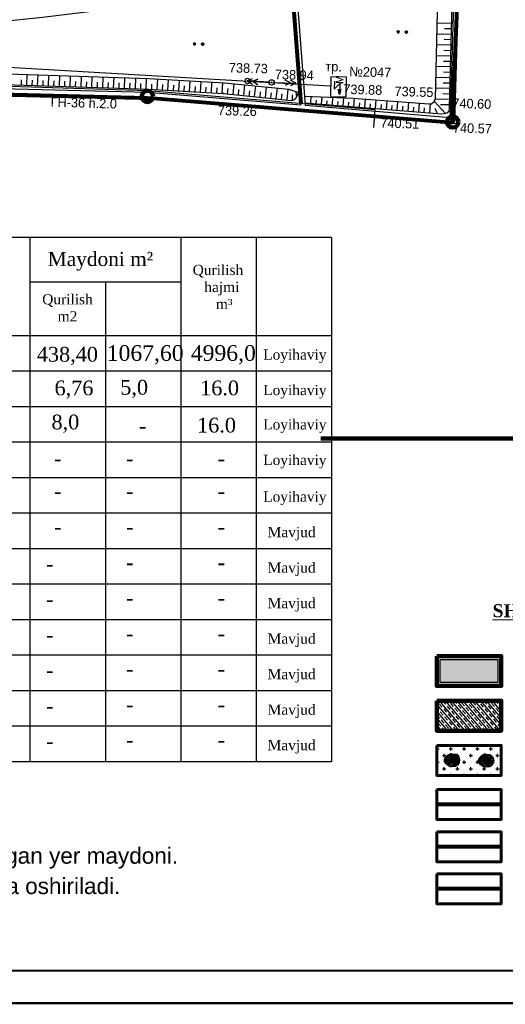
# Model space of a CAD drawing. Header units: millimetres. Extents: x -257011 to 237647566, y 2784933 to 6706507.
# Tile 99 of 256: x 9260883 to 9305563, y 4968392 to 5058939. Entities that reach past the tile are written whole.
import ezdxf

# ---------------------------------------------------------------- set-up
doc = ezdxf.new("R2010")
doc.units = ezdxf.units.MM
doc.header["$LTSCALE"] = 1000
doc.header["$PDMODE"] = 32
doc.header["$PDSIZE"] = 0.3
doc.linetypes.add('Д_ТРОТ_ТРУБА', pattern=[3, 1.5, -1.5])
doc.linetypes.add('ОТКОС_НИЗ', pattern=[1.2, 0.2, -1])
for name, color, linetype in [('(002) Рамка', 7, 'Continuous'), ('(004) Точки рельефа', 7, 'Continuous'), ('(007) Здания', 7, 'Continuous'), ('(013) Газ', 40, 'ИК_Газопровод -------г--------'), ('(013) Газопровод', 30, 'ИК_Газопровод -------г--------'), ('(016) Кабель', 1, 'Continuous'), ('(022) Возд. Линии', 7, 'Continuous'), ('(025) Дорога', 7, 'Continuous'), ('(035) Откосы', 7, 'Continuous'), ('(036) Растительность', 7, 'Continuous'), ('(040) Ограда', 7, 'Continuous'), ('TREE', 74, 'Continuous')]:
    doc.layers.add(name, color=color, linetype=linetype)
doc.layers.add('Та', color=250, linetype='Continuous', lineweight=25)
doc.styles.add('ATTR', font='romans.shx', dxfattribs={"width": 0.8, "height": 0.470416})
doc.styles.add('BM-431', font='txt')
doc.styles.add('D-431', font='txt', dxfattribs={"width": 2})
doc.styles.add('P-131', font='txt')
doc.styles.add('Roman', font='romans')
doc.styles.get("Standard").update_dxf_attribs({"font": 'ARIALN.TTF'})
doc.linetypes.add('FENCELINE1', pattern='A,6.35,-2.54,[133,ltypeshp.shx,S=2.54,R=0,X=-2.54,Y=0],-2.54,25.4', length=36.83)
doc.linetypes.add('FENCELINE2', pattern='A,6.35,-2.54,[132,ltypeshp.shx,S=2.54,R=0,X=-2.54,Y=0],-2.54,25.4', length=36.83)
doc.linetypes.add('KANALIS_K', pattern='A,1,["<",Standard,S=1.8,R=0,X=-0.9,Y=-0.9],3,-1,["К",Standard,S=1.8,R=0,X=-0.9,Y=-0.9],-1,10', length=16)
doc.linetypes.add('ИК_Воздушка ------- --------', pattern='A,9,-0.6,["Z",Standard,S=1.2,R=70,X=0.6,Y=-0.65],-1', length=10.6)
doc.linetypes.add('ИК_Газопровод -------г--------', pattern='A,9,-0.6,["Г",Standard,S=1.2,R=0,X=0,Y=-0.6],-1.2', length=10.8)
doc.linetypes.add('ОГРАДА_БЕТ', pattern='A,4,["|",Standard,S=0.8,R=0,X=0,Y=-0.8],4', length=8)

# ---------------------------------------------------------------- blocks, each defined once
blk = doc.blocks.new('16')
h = blk.add_hatch(color=256)
h.dxf.hatch_style = 1
h.set_gradient(color1=(153, 204, 102), one_color=1, tint=1, name='SPHERICAL')
h.paths.add_polyline_path([(16382639, 10776741, 1), (16386324, 10776741, 1)])
blk.add_circle((16384481, 10776741), 1842)
at = {"layer": 'TREE'}
for p, q in [((16383442, 10777780), (16383179, 10778043)), ((16383584, 10777909), (16383360, 10778202)), ((16383746, 10778014), (16383560, 10778336)), ((16384102, 10778156), (16384005, 10778520)), ((16384481, 10776741), (16384124, 10778075)), ((16384290, 10778196), (16384241, 10778567)), ((16384481, 10776741), (16384302, 10778103)), ((16384481, 10778583), (16384481, 10778214)), ((16384481, 10778122), (16384481, 10776741)), ((16384481, 10776741), (16384661, 10778103)), ((16384673, 10778196), (16384722, 10778567)), ((16384938, 10778583), (16385310, 10778583)), ((16385044, 10778100), (16385186, 10778442)), ((16385074, 10778491), (16385524, 10778491)), ((16385282, 10778398), (16385700, 10778398)), ((16385378, 10777909), (16385603, 10778202)), ((16385450, 10778306), (16385862, 10778306)), ((16385595, 10778214), (16385999, 10778214)), ((16385701, 10778122), (16386115, 10778122)), ((16385799, 10778030), (16386226, 10778030)), ((16382639, 10776741), (16383008, 10776741)), ((16383020, 10776933), (16382655, 10776981)), ((16383020, 10776548), (16382655, 10776500)), ((16383056, 10777122), (16382702, 10777217)), ((16383119, 10777305), (16382780, 10777445)), ((16383119, 10776176), (16382780, 10776036)), ((16383208, 10777476), (16382886, 10777662)), ((16383208, 10776005), (16382886, 10775819)), ((16383317, 10777634), (16383020, 10777862)), ((16383317, 10775847), (16383020, 10775619)), ((16384481, 10776741), (16383100, 10776741)), ((16384481, 10776741), (16383114, 10776920)), ((16384481, 10776741), (16383114, 10776561)), ((16384481, 10776741), (16383147, 10777098)), ((16384481, 10776741), (16383207, 10777268)), ((16384481, 10776741), (16383207, 10776213)), ((16384481, 10776741), (16383285, 10777431)), ((16384481, 10776741), (16383285, 10776050)), ((16383584, 10775572), (16383360, 10775279)), ((16384481, 10776741), (16383384, 10777583)), ((16384481, 10776741), (16383384, 10775898)), ((16384481, 10776741), (16383504, 10777717)), ((16384481, 10776741), (16383504, 10775764)), ((16383746, 10775467), (16383560, 10775145)), ((16384481, 10776741), (16383643, 10777834)), ((16384481, 10776741), (16383643, 10775648)), ((16383918, 10775381), (16383776, 10775039)), ((16384481, 10776741), (16383791, 10777937)), ((16384481, 10776741), (16383791, 10775544)), ((16384481, 10776741), (16383956, 10775471)), ((16384102, 10775325), (16384005, 10774961)), ((16384481, 10776741), (16384124, 10775406)), ((16384481, 10776741), (16385172, 10777937)), ((16384481, 10776741), (16385320, 10777834)), ((16384481, 10776741), (16385458, 10777717)), ((16384481, 10776741), (16385678, 10777431)), ((16384481, 10776741), (16385816, 10777098)), ((16384481, 10776741), (16385848, 10776920)), ((16384481, 10776741), (16385863, 10776741)), ((16384481, 10776741), (16385458, 10775764)), ((16384481, 10776741), (16385816, 10776383)), ((16384481, 10776741), (16385678, 10776050)), ((16384481, 10776741), (16385848, 10776561)), ((16384481, 10776741), (16385320, 10775648)), ((16384481, 10776741), (16385172, 10775544)), ((16384481, 10776741), (16384839, 10775406)), ((16384481, 10776741), (16385007, 10775471)), ((16384481, 10776741), (16384661, 10775378)), ((16384481, 10775359), (16384481, 10776741)), ((16384481, 10774898), (16384481, 10775267)), ((16384673, 10775285), (16384722, 10774914)), ((16384861, 10775325), (16384958, 10774961)), ((16385044, 10775381), (16385186, 10775039)), ((16385217, 10775467), (16385402, 10775145)), ((16385378, 10775572), (16385603, 10775279)), ((16385521, 10775701), (16385784, 10775438)), ((16385587, 10775267), (16385995, 10775267)), ((16385646, 10777634), (16385943, 10777862)), ((16385646, 10775847), (16385943, 10775619)), ((16386119, 10775359), (16385697, 10775359)), ((16385755, 10777476), (16386077, 10777662)), ((16385755, 10776005), (16386077, 10775819)), ((16385795, 10775451), (16386230, 10775451)), ((16385844, 10776176), (16386183, 10776036)), ((16385881, 10777938), (16386324, 10777938)), ((16386333, 10775543), (16385881, 10775543)), ((16385907, 10777122), (16386261, 10777217)), ((16385942, 10776548), (16386308, 10776500)), ((16386324, 10776741), (16385955, 10776741)), ((16385956, 10777846), (16386436, 10777846)), ((16385956, 10775635), (16386427, 10775635)), ((16386517, 10777754), (16386019, 10777754)), ((16386517, 10775727), (16386023, 10775727)), ((16386081, 10775819), (16386603, 10775819)), ((16386085, 10777662), (16386598, 10777662)), ((16386124, 10777569), (16386671, 10777569)), ((16386680, 10775912), (16386132, 10775912)), ((16386744, 10777477), (16386171, 10777477)), ((16386171, 10776004), (16386744, 10776004)), ((16386812, 10777385), (16386207, 10777385)), ((16386812, 10776096), (16386211, 10776096)), ((16386238, 10777293), (16386872, 10777293)), ((16386242, 10776188), (16386872, 10776188)), ((16386928, 10776280), (16386262, 10776280)), ((16386924, 10777201), (16386269, 10777201)), ((16386285, 10776372), (16386975, 10776372)), ((16386289, 10777109), (16386975, 10777109)), ((16387013, 10777017), (16386304, 10777017)), ((16387005, 10776464), (16386305, 10776464)), ((16386313, 10776556), (16387035, 10776556)), ((16386316, 10776925), (16387043, 10776925)), ((16387056, 10776833), (16386320, 10776833)), ((16387056, 10776648), (16386324, 10776648)), ((16386328, 10776741), (16387065, 10776741)), ((16384868, 10774898), (16385306, 10774898)), ((16385511, 10774991), (16385058, 10774991)), ((16385310, 10775083), (16385695, 10775083)), ((16385849, 10775175), (16385446, 10775175))]:
    blk.add_line(p, q, dxfattribs=at)
at = {"layer": 'TREE', "style": 'ATTR', "width": 0.8, "flags": 9}
blk.add_attdef('ESTCODE', (16384481, 10776741), '', height=21.5, dxfattribs=at)
blk = doc.blocks.new('tr')
at = {"layer": '(016) Кабель', "color": 0}
for p, q in [((-0.49, 0.96), (-0.51, -0.54)), ((-0.51, -0.54), (0.51, 0.54)), ((0.51, 0.54), (0.48, -1.46)), ((0.48, -1.46), (0.24, -0.55)), ((0.24, -0.55), (0.74, -0.56)), ((0.74, -0.56), (0.48, -1.46))]:
    blk.add_line(p, q, dxfattribs=at)
blk = doc.blocks.new('strela1')
at = {"layer": '(022) Возд. Линии'}
for p, q in [((-2, 0), (-1.5, 0.25)), ((0, 0), (-2, 0)), ((-2, 0), (-1.5, -0.25)), ((-1.5, 0), (-1, 0.25)), ((-1.5, 0), (-1, -0.25))]:
    blk.add_line(p, q, dxfattribs=at)
blk = doc.blocks.new('strela2')
at = {"layer": '(022) Возд. Линии'}
for p, q in [((0, 0), (2, 0)), ((1.5, 0), (1, 0.25)), ((1.5, 0), (1, -0.25)), ((2, 0), (1.5, 0.25)), ((2, 0), (1.5, -0.25))]:
    blk.add_line(p, q, dxfattribs=at)
blk = doc.blocks.new('*U1759')
at = {"layer": '(022) Возд. Линии', "rotation": 358.2772604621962}
blk.add_blockref('strela1', (-0.252, 0.008), dxfattribs=at)
at = {"layer": '(022) Возд. Линии'}
blk.add_blockref('strela2', (0.25, 0), dxfattribs=at)
blk = doc.blocks.new('STOLB')
at = {"layer": '(022) Возд. Линии'}
blk.add_circle((0, 0), 0.25, dxfattribs=at)
blk = doc.blocks.new('*X70')
at = {"color": 0}
for p, q in [((1.8, 2.04), (2.2, 2.04)), ((1.8, 2.03), (2.2, 2.03)), ((1.8, 2.02), (2.2, 2.02)), ((1.8, 2.01), (2.2, 2.01)), ((1.8, 2), (2.2, 2)), ((1.8, 1.99), (2.2, 1.99)), ((1.8, 1.98), (2.2, 1.98)), ((1.8, 1.97), (2.2, 1.97)), ((1.8, 1.96), (2.2, 1.96)), ((1.81, 2.07), (2.19, 2.07)), ((1.81, 2.06), (2.19, 2.06)), ((1.81, 2.05), (2.19, 2.05)), ((1.81, 1.95), (2.19, 1.95)), ((1.81, 1.94), (2.19, 1.94)), ((1.81, 1.93), (2.19, 1.93)), ((1.82, 2.09), (2.18, 2.09)), ((1.82, 2.08), (2.18, 2.08)), ((1.82, 1.92), (2.18, 1.92)), ((1.82, 1.91), (2.18, 1.91)), ((1.83, 2.11), (2.17, 2.11)), ((1.83, 2.1), (2.17, 2.1)), ((1.83, 1.9), (2.17, 1.9)), ((1.83, 1.89), (2.17, 1.89)), ((1.84, 2.12), (2.16, 2.12)), ((1.84, 1.88), (2.16, 1.88)), ((1.85, 2.13), (2.15, 2.13)), ((1.85, 1.87), (2.15, 1.87)), ((1.86, 2.14), (2.14, 2.14)), ((1.86, 1.86), (2.14, 1.86)), ((1.87, 2.15), (2.13, 2.15)), ((1.87, 1.85), (2.13, 1.85)), ((1.88, 2.16), (2.12, 2.16)), ((1.88, 1.84), (2.12, 1.84)), ((1.9, 2.17), (2.11, 2.17)), ((1.9, 1.83), (2.11, 1.83)), ((1.91, 2.18), (2.09, 2.18)), ((1.91, 1.82), (2.09, 1.82)), ((1.94, 2.19), (2.06, 2.19)), ((1.94, 1.81), (2.06, 1.81))]:
    blk.add_line(p, q, dxfattribs=at)
blk = doc.blocks.new('I04100')
blk.add_circle((0, 0), 0.2)
blk.add_blockref('*X70', (-2, -2))
blk = doc.blocks.new('kjvklglhl')
at = {"layer": '(004) Точки рельефа'}
for p in [(319.739, 409.495), (321.945, 409.43), (337.062, 409.655), (317.568, 408.282), (328.281, 408.253), (331.929, 406.641), (338.344, 407.243), (338.465, 406.985)]:
    blk.add_point(p, dxfattribs=at)
at = {"layer": '(007) Здания'}
for points in [[(260.697, 523.867), (259.102, 523.459), (272.919, 444.041), (279.772, 407.727), (310.568, 407.829), (331.929, 406.641), (338.864, 406.255)], [(329.04, 440.516), (338.605, 440.799), (338.503, 429.759), (338.464, 406.678)], [(321.64, 436.763), (324.695, 407.444)], [(325.1, 407.422), (331.951, 407.041), (338.464, 406.678)]]:
    blk.add_lwpolyline(points, dxfattribs=at)
at = {"layer": '(013) Газ', "linetype": 'ИК_Воздушка ------- --------', "ltscale": 0.5, "flags": 128}
blk.add_lwpolyline([(331.464, 405.547), (331.559, 407.174), (310.584, 408.343), (280.33, 408.432), (278.367, 408.415)], dxfattribs=at)
at = {"layer": '(016) Кабель', "color": 0}
blk.add_lwpolyline([(327.393, 408.285), (328.842, 408.285), (328.842, 408.285), (328.842, 410.1), (327.393, 410.1), (327.393, 408.285)], close=True, dxfattribs=at)
at = {"layer": '(022) Возд. Линии', "color": 1}
blk.add_lwpolyline([(250.311, 530.231), (261.316, 504.709), (269.524, 457.39), (280.83, 410.667), (321.945, 409.43), (327.393, 409.266)], dxfattribs=at)
at = {"layer": '(022) Возд. Линии'}
blk.add_lwpolyline([(319.739, 409.495), (321.945, 409.43)], dxfattribs=at)
at = {"layer": '(025) Дорога', "linetype": 'Д_ТРОТ_ТРУБА', "flags": 128}
blk.add_lwpolyline([(323.251, 418.267), (300.714, 414.809), (283.138, 412.485), (281.122, 413.564), (275.085, 449.451), (270.84, 474.617), (267.554, 498.57), (282.371, 501.061), (308.67, 505.056), (310.788, 503.765), (314.781, 477.717), (318.108, 454.899), (323.251, 418.267)], dxfattribs=at)
at = {"layer": '(035) Откосы'}
for p, q in [((337.043, 415.335), (338.373, 415.338)), ((337.71, 414.837), (338.374, 414.839)), ((337.046, 414.336), (338.376, 414.34)), ((337.713, 413.839), (338.377, 413.841)), ((337.05, 413.338), (338.378, 413.342)), ((337.053, 412.34), (338.381, 412.344)), ((337.716, 412.841), (338.38, 412.843)), ((337.057, 411.342), (338.384, 411.346)), ((337.719, 411.843), (338.383, 411.845)), ((337.06, 410.344), (338.387, 410.348)), ((337.722, 410.845), (338.385, 410.847)), ((299.42, 409.533), (299.415, 408.533)), ((300.42, 409.528), (300.415, 408.528)), ((301.419, 409.524), (301.414, 408.524)), ((302.419, 409.519), (302.414, 408.519)), ((303.419, 409.514), (303.414, 408.514)), ((304.418, 409.509), (304.413, 408.509)), ((305.418, 409.504), (305.413, 408.504)), ((306.418, 409.499), (306.413, 408.499)), ((307.417, 409.494), (307.412, 408.494)), ((308.417, 409.49), (308.412, 408.49)), ((309.417, 409.485), (309.412, 408.485)), ((310.416, 409.48), (310.412, 408.48)), ((311.439, 409.457), (311.411, 408.457)), ((312.439, 409.428), (312.41, 408.429)), ((313.438, 409.4), (313.41, 408.4)), ((314.437, 409.371), (314.409, 408.372)), ((315.436, 409.343), (315.408, 408.343)), ((316.436, 409.315), (316.407, 408.315)), ((317.435, 409.286), (317.407, 408.287)), ((337.06, 409.346), (338.389, 409.35)), ((337.725, 409.847), (338.388, 409.849)), ((298.918, 409.036), (298.915, 408.536)), ((299.917, 409.031), (299.915, 408.531)), ((300.917, 409.026), (300.914, 408.526)), ((301.917, 409.021), (301.914, 408.521)), ((302.916, 409.016), (302.914, 408.516)), ((303.916, 409.011), (303.914, 408.511)), ((304.916, 409.007), (304.913, 408.507)), ((305.915, 409.002), (305.913, 408.502)), ((306.915, 408.997), (306.913, 408.497)), ((307.915, 408.992), (307.912, 408.492)), ((308.914, 408.987), (308.912, 408.487)), ((309.914, 408.982), (309.912, 408.482)), ((310.925, 408.971), (310.911, 408.471)), ((311.925, 408.943), (311.911, 408.443)), ((312.924, 408.914), (312.91, 408.414)), ((313.923, 408.886), (313.909, 408.386)), ((314.923, 408.857), (314.908, 408.358)), ((315.922, 408.829), (315.908, 408.329)), ((316.921, 408.801), (316.907, 408.301)), ((317.941, 408.757), (317.906, 408.258)), ((318.476, 409.22), (318.404, 408.222)), ((318.938, 408.685), (318.903, 408.186)), ((319.473, 409.148), (319.401, 408.151)), ((319.936, 408.614), (319.9, 408.115)), ((320.47, 409.077), (320.398, 408.079)), ((320.933, 408.542), (320.897, 408.044)), ((321.467, 409.005), (321.396, 408.008)), ((321.93, 408.471), (321.894, 407.972)), ((322.464, 408.934), (322.393, 407.936)), ((322.927, 408.399), (322.891, 407.901)), ((323.461, 408.862), (323.39, 407.865)), ((324.217, 408.664), (324.266, 408.144)), ((337.724, 408.849), (338.391, 408.851)), ((323.875, 408.343), (323.886, 407.851)), ((325.607, 408.241), (325.574, 407.627)), ((326.089, 407.917), (326.072, 407.6)), ((326.606, 408.227), (326.571, 407.574)), ((327.087, 407.883), (327.069, 407.547)), ((327.605, 408.213), (327.567, 407.52)), ((328.085, 407.849), (328.066, 407.493)), ((328.603, 408.199), (328.564, 407.467)), ((329.083, 407.816), (329.062, 407.44)), ((329.602, 408.181), (329.561, 407.413)), ((330.08, 407.773), (330.059, 407.386)), ((330.599, 408.137), (330.557, 407.359)), ((331.077, 407.724), (331.056, 407.333)), ((331.597, 408.094), (331.554, 407.306)), ((332.074, 407.676), (332.052, 407.279)), ((332.594, 408.05), (332.551, 407.252)), ((333.071, 407.627), (333.049, 407.225)), ((333.591, 408.007), (333.548, 407.199)), ((334.068, 407.579), (334.046, 407.172)), ((334.588, 407.963), (334.544, 407.145)), ((335.065, 407.53), (335.043, 407.118)), ((335.585, 407.92), (335.541, 407.092)), ((336.062, 407.481), (336.039, 407.065)), ((336.583, 407.881), (336.538, 407.038)), ((336.949, 408.137), (338.027, 407.038)), ((337.031, 407.485), (337.254, 407)), ((337.058, 408.348), (338.392, 408.352)), ((337.531, 407.85), (338.394, 407.852))]:
    blk.add_line(p, q, dxfattribs=at)
for points in [[(274.213, 445.131), (280.153, 409.582), (280.296, 409.238), (280.873, 408.699), (281.111, 408.623), (310.649, 408.479), (317.568, 408.282), (323.826, 407.834), (324.039, 407.896), (324.222, 408.06), (324.497, 408.587)], [(325.076, 407.654), (337.67, 406.977), (337.949, 407.013), (338.153, 407.078), (338.344, 407.243), (338.394, 407.553), (338.303, 440.79)]]:
    blk.add_lwpolyline(points, dxfattribs=at)
at = {"layer": '(035) Откосы', "linetype": 'ОТКОС_НИЗ'}
for points in [[(319.844, 457.028), (319.619, 457.386), (319.514, 458.099), (316.916, 475.502), (311.633, 506.487), (311.551, 506.587), (311.219, 506.757), (310.421, 507.002), (284.551, 503.341), (278.518, 502.26), (265.85, 499.872), (266.688, 495.955), (269.851, 477.647), (275.2, 445.294), (281.12, 409.861), (281.136, 409.822), (281.351, 409.621), (310.666, 409.479), (317.618, 409.281), (323.511, 408.859), (324.497, 408.587)], [(325.014, 408.249), (327.245, 408.218), (329.485, 408.186), (336.47, 407.881), (336.707, 407.881), (336.911, 408.062), (337.054, 408.341), (337.062, 409.655), (336.956, 440.75)]]:
    blk.add_lwpolyline(points, dxfattribs=at)
at = {"layer": '(040) Ограда', "linetype": 'ОГРАДА_БЕТ', "ltscale": 0.5, "flags": 128}
for points in [[(260.797, 523.48), (259.559, 523.163), (273.312, 444.113), (280.104, 408.128), (310.579, 408.229), (324.695, 407.444)], [(329.028, 440.916), (339.009, 441.211), (338.903, 429.757), (338.864, 406.255), (338.864, 406.255)], [(322.037, 436.805), (325.1, 407.422)]]:
    blk.add_lwpolyline(points, dxfattribs=at)
at = {"layer": '(016) Кабель', "color": 0, "linetype": 'ByBlock', "xscale": 0.5, "yscale": 0.5, "zscale": 0.5}
blk.add_blockref('tr', (327.98, 409.238), dxfattribs=at)
at = {"layer": '(022) Возд. Линии'}
for name, p in [('STOLB', (319.739, 409.495)), ('*U1759', (321.945, 409.43)), ('STOLB', (321.945, 409.43))]:
    blk.add_blockref(name, p, dxfattribs=at)
at = {"layer": '(036) Растительность', "linetype": 'Continuous', "xscale": 0.5, "yscale": 0.5, "zscale": 0.5}
for p in [(333.465, 414.416), (334.215, 414.416), (314.765, 412.78), (315.515, 412.78)]:
    blk.add_blockref('I04100', p, dxfattribs=at)
at = {"layer": '(004) Точки рельефа', "style": 'D-431'}
for s, p in [('738.73', (317.99, 410.244)), ('738.94', (322.233, 409.745)), ('739.88', (328.568, 408.568)), ('739.55', (333.283, 408.5)), ('740.60', (338.632, 407.558)), ('739.26', (317.088, 406.295)), ('740.51', (332.06, 405.56)), ('740.57', (338.749, 405.302))]:
    blk.add_text(s, height=0.875, dxfattribs=at).set_placement(p)
at = {"layer": '(013) Газопровод', "color": 0, "linetype": 'Continuous', "style": 'BM-431'}
blk.add_text('ГН-36 h.2.0', height=0.875, dxfattribs=at).set_placement((301.684, 406.625))
at = {"layer": '(016) Кабель', "color": 0, "style": 'BM-431'}
blk.add_text('тр.', height=0.875, dxfattribs=at).set_placement((326.862, 410.61))
at = {"layer": '(016) Кабель', "color": 0}
for s, rotation, style, p in [('№2047', 0.03811, 'D-431', (329.068, 410.2)), ('м', 90.6373, 'P-131', (328.548, 409.461))]:
    blk.add_text(s, height=0.875, rotation=rotation, dxfattribs=dict(at, style=style)).set_placement(p)
blk = doc.blocks.new('rfregd')
at = {"layer": '(022) Возд. Линии', "color": 6, "linetype": 'Continuous', "lineweight": 140}
for centre in [(9271481.2, 5040129.1), (9299566.3, 5037773.5)]:
    blk.add_circle(centre, 521.3, dxfattribs=at)
at = {"color": 1, "ltscale": 0.1, "const_width": 100}
blk.add_lwpolyline([(9375380.4, 5164927.1), (9347042, 5166488.3), (9297856.6, 5167528.4), (9293376.9, 5167623.2), (9265169.7, 5168095.6), (9258472, 5167702.7), (9223519.4, 5156789.2), (9240849.4, 5040712.4), (9271997.2, 5039966.6), (9299564.4, 5037726.2), (9300507, 5061146.3), (9325433.5, 5060913.8), (9333102, 5059317.1), (9333900.8, 5068897.4), (9342104.1, 5068353.7), (9342134.2, 5068808.5), (9350030.3, 5068202.1), (9349976.8, 5067504.8), (9371748.1, 5065948.5), (9374125.4, 5092148.3), (9374382.4, 5097465.3), (9374299.1, 5112730.4), (9375380.4, 5164927.1)], dxfattribs=at)
at = {"color": 5, "linetype": 'FENCELINE2', "lineweight": 80, "ltscale": 0.1}
for points in [[(9224954.5, 5157244.1), (9223519.4, 5156789.2), (9240849.4, 5040712.4), (9271997.2, 5039966.6), (9299564.4, 5037726.2), (9300507, 5061146.3), (9305668.5, 5061098.2)], [(9283361.2, 5068740.3), (9285583.3, 5039460.3)]]:
    blk.add_lwpolyline(points, dxfattribs=at)
at = {"lineweight": 5, "xscale": 999.9999999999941, "yscale": 999.9999999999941, "zscale": 999.9999999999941, "rotation": 358.3893224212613}
blk.add_blockref('kjvklglhl', (8949572.3, 4641190.3), dxfattribs=at)
blk = doc.blocks.new('fjmhk')
at = {"lineweight": 100, "ltscale": 100, "elevation": 0}
blk.add_lwpolyline([(10022306.6, 5074002.8), (10009080.7, 5074002.8)], dxfattribs=at)

msp = doc.modelspace()

# ---------------------------------------------------------------- hatches: boundary and pattern name
at = {"layer": '(040) Ограда', "linetype": 'KANALIS_K', "ltscale": 1000}
h = msp.add_hatch(color=256, dxfattribs=at)
h.set_gradient(color1=(255, 0, 0), color2=(209, 0, 0), one_color=1, tint=0.41, name='INVSPHERICAL')
h.paths.add_polyline_path([(9304868.758, 5000096.704), (9299579.77, 5000096.704), (9299579.77, 4997989.649), (9304868.758, 4997989.649)])
h = msp.add_hatch()
h.set_pattern_fill('JIS_STN_1E', color=252, scale=409.261234, angle=265.68321321, style=0)
h.set_pattern_definition([(310.683213, (4180621, 4239698.9), (310.353172, 266.78768), []), (310.683213, (4180599.3, 4239411.2), (310.353172, 266.78768), [409.261234, -204.630617])])
h.paths.add_polyline_path([(9305190.588, 4996305.059), (9299257.94, 4996305.059), (9299257.94, 4993554.344), (9305190.588, 4993554.344)])
h = msp.add_hatch()
h.set_pattern_fill('CROSS', color=94, scale=2455.567402, style=0)
h.set_pattern_definition([(0, (-604487705.5, -126478564.15), (613.89185054, 613.89185054), [306.9459253, -920.8377758]), (90, (-604487552, -126478717.6), (-613.89185054, 613.89185054), [306.9459253, -920.8377758])])
h.paths.add_polyline_path([(9305190.588, 4992196.513), (9299257.94, 4992196.513), (9299257.94, 4989445.797), (9305190.588, 4989445.797)])

# ---------------------------------------------------------------- linework, layer by layer
at = {"layer": '(002) Рамка', "color": 1, "linetype": 'FENCELINE1', "lineweight": 80, "ltscale": 0.1}
msp.add_line((9305190.588, 4982870.257), (9299257.94, 4982870.257), dxfattribs=at)
at = {"layer": '(002) Рамка', "color": 14, "linetype": 'FENCELINE1', "lineweight": 80, "ltscale": 0.1}
msp.add_line((9305190.588, 4979012.181), (9299257.94, 4979012.181), dxfattribs=at)
at = {"lineweight": 30}
for p, q in [((9289571.833, 5038919.226), (9211013.439, 5038919.226)), ((9261830.489, 5038919.226), (9261830.489, 4990694.929)), ((9275701.161, 5038919.226), (9275701.161, 4990694.929)), ((9282636.497, 5038919.226), (9282636.497, 4990694.929)), ((9289571.833, 5038919.226), (9289571.833, 4990694.929)), ((9261830.489, 5034832.875), (9275701.161, 5034832.875)), ((9268765.825, 5034832.875), (9268765.825, 4990694.929)), ((9289571.833, 5029880.541), (9211013.439, 5029880.541)), ((9289571.833, 5026615.074), (9211013.439, 5026615.074)), ((9289571.833, 5023349.606), (9211013.439, 5023349.606)), ((9289571.833, 5020084.138), (9211013.439, 5020084.138)), ((9289571.833, 5016818.671), (9211013.439, 5016818.671)), ((9289571.833, 5013553.203), (9211013.439, 5013553.203)), ((9289571.833, 5010287.735), (9211013.439, 5010287.735)), ((9289571.833, 5007022.267), (9211013.439, 5007022.267)), ((9289571.833, 5003756.8), (9211013.439, 5003756.8)), ((9289571.833, 5000491.332), (9211013.439, 5000491.332)), ((9289571.833, 4997225.864), (9211013.439, 4997225.864)), ((9289571.833, 4993960.397), (9211013.439, 4993960.397)), ((9289571.833, 4990694.929), (9211013.439, 4990694.929))]:
    msp.add_line(p, q, dxfattribs=at)
at = {"color": 1, "linetype": 'FENCELINE1', "lineweight": 80, "ltscale": 250}
msp.add_line((9305190.588, 4986764.117), (9299257.94, 4986764.117), dxfattribs=at)
at = {"lineweight": 30, "ltscale": 1000, "const_width": 200}
for points in [[(9199214.586, 4968492.069), (9493684.283, 4968492.069), (9493684.283, 5384956.354), (9199214.586, 5384956.354)], [(9202214.586, 4971492.069), (9490684.283, 4971492.069), (9490684.283, 5381956.354), (9202214.586, 5381956.354)]]:
    msp.add_lwpolyline(points, close=True, dxfattribs=at)
at = {"lineweight": 120}
msp.add_lwpolyline([(9299257.94, 5000418.534), (9305190.588, 5000418.534), (9305190.588, 4997667.819), (9299257.94, 4997667.819)], close=True, dxfattribs=at)
at = {"lineweight": 30}
msp.add_lwpolyline([(9299579.77, 5000096.704), (9304868.758, 5000096.704), (9304868.758, 4997989.649), (9299579.77, 4997989.649)], close=True, dxfattribs=at)
at = {"lineweight": 106}
msp.add_lwpolyline([(9299257.94, 4996305.059), (9305190.588, 4996305.059), (9305190.588, 4993554.344), (9299257.94, 4993554.344)], close=True, dxfattribs=at)
at = {"lineweight": 60}
for points in [[(9299257.94, 4992196.513), (9305190.588, 4992196.513), (9305190.588, 4989445.797), (9299257.94, 4989445.797)], [(9299257.94, 4988139.474), (9305190.588, 4988139.474), (9305190.588, 4985388.759), (9299257.94, 4985388.759)], [(9299257.94, 4984245.615), (9305190.588, 4984245.615), (9305190.588, 4981494.9), (9299257.94, 4981494.9)], [(9299257.94, 4980387.539), (9305190.588, 4980387.539), (9305190.588, 4977636.823), (9299257.94, 4977636.823)]]:
    msp.add_lwpolyline(points, close=True, dxfattribs=at)

# ---------------------------------------------------------------- block references
at = {"lineweight": 50}
msp.add_blockref('rfregd', (1154.361, 11760.578), dxfattribs=at)
at = {"color": 99, "true_color": 0x153819, "xscale": 0.3289026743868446, "yscale": 0.3289026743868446, "zscale": 0.3289026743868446, "rotation": 180.2062771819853}
for p in [(14676857.519, 8554706.703), (14680000.154, 8554672.522)]:
    msp.add_blockref('16', p, dxfattribs=at)

# ---------------------------------------------------------------- texts
at = {"color": 7, "lineweight": 30}
for s, insert, char_height, width, attachment_point in [('{\\fTimes New Roman|b0|i0|c204|p18;\\C256;Maydoni m²}', (9263462.57, 5037587.693), 1300.74342, 10115.91176, 1), ('\\pi2351.83787;{\\fTimes New Roman|b0|i0|c204|p18;\\C256;Qurilish         \\P\\pi2708.16847;  hajmi\\P\\pi3422.97631;   m³}', (9274450.095, 5036394.889), 939.4258, 8914.89017, 1), ('{\\fTimes New Roman|b0|i0|c204|p18;\\C256;Qurilish\\P    m2}', (9262957.184, 5033699.994), 939.4258, 8914.89017, 1), ('{\\fTimes New Roman|b0|i0|c0|p18;\\C256;Loyihaviy}', (9283284.061, 5028616.084), 939.4258, 8914.89017, 1), ('{\\fTimes New Roman|b0|i0|c0|p18;\\C256;Loyihaviy}', (9283284.061, 5025350.617), 939.4258, 8914.89017, 1), ('{\\fTimes New Roman|b0|i0|c0|p18;\\C256;Loyihaviy}', (9283284.061, 5020943.209), 939.4258, 8914.89017, 7), ('{\\fTimes New Roman|b0|i0|c0|p18;\\C256;Loyihaviy}', (9283284.061, 5017677.741), 939.4258, 8914.89017, 7), ('{\\fTimes New Roman|b0|i0|c0|p18;\\C256;Loyihaviy}', (9283284.061, 5015554.213), 939.4258, 8914.89017, 1), ('{\\fTimes New Roman|b0|i0|c0|p18;\\C256;Mavjud}', (9283694.582, 5012288.746), 939.4258, 8914.89017, 1), ('{\\fTimes New Roman|b0|i0|c0|p18;\\C256;Mavjud}', (9283694.582, 5009023.278), 939.4258, 8914.89017, 1), ('{\\fTimes New Roman|b0|i0|c0|p18;\\C256;Mavjud}', (9283694.582, 5005757.81), 939.4258, 8914.89017, 1), ('{\\fTimes New Roman|b0|i0|c0|p18;\\C256;Mavjud}', (9283694.582, 5002492.342), 939.4258, 8914.89017, 1), ('{\\fTimes New Roman|b0|i0|c0|p18;\\C256;Mavjud}', (9283694.582, 4999226.875), 939.4258, 8914.89017, 1), ('{\\fTimes New Roman|b0|i0|c0|p18;\\C256;Mavjud}', (9283694.582, 4995961.407), 939.4258, 8914.89017, 1), ('{\\fTimes New Roman|b0|i0|c0|p18;\\C256;Mavjud}', (9283694.582, 4992695.939), 939.4258, 8914.89017, 1)]:
    msp.add_mtext(s, dxfattribs=dict(at, insert=insert, char_height=char_height, width=width, attachment_point=attachment_point))
at = {"color": 1, "lineweight": 15, "insert": (9304389.351, 5005188.004), "char_height": 1200, "attachment_point": 1}
msp.add_mtext('{\\fTimes New Roman|b1|i0|c204|p18;\\L\\C256;SHARTLI BELGILAR}', dxfattribs=at)
at = {"char_height": 1484.641859, "style": 'Roman'}
for s, insert, width, attachment_point in [('{\\fArial|b0|i0|c204|p34;1.^I1-\\fArial|b0|i0|c0|p34;20  \\fArial|b0|i0|c204|p34;nuqtalar      ichida qurilish uchun\\fArial|b0|i0|c0|p34; \\fArial|b0|i0|c204|p34;ajratilgan yer maydoni.}', (9246062.088, 4981839.249, 0), 67723.64579, 5), ('\\pi18148.64809,t23754.26974,93492.78231;{\\fArial|b0|i0|c0|p34;2.^I \\fArial|b0|i0|c204|p34;Qurilish belgilangan "A" nuqtasidan amalga oshiriladi.}', (9196732.232, 4979046.798), 79822.57247, 4)]:
    msp.add_mtext(s, dxfattribs=dict(at, insert=insert, width=width, attachment_point=attachment_point))
at = {"layer": 'Та', "lineweight": 30}
for s, insert, char_height, width, attachment_point in [('{\\fTimes New Roman|b0|i0|c0|p18;1067,60}', (9268893.278, 5029005.626), 1440.96278, 10311.18757, 1), ('{\\fTimes New Roman|b0|i0|c0|p18;4996,0}', (9276625.87, 5029005.626), 1440.96278, 10311.18757, 1), ('{\\fTimes New Roman|b0|i0|c0|p18;438,40}', (9262455.923, 5028848.4), 1355.80274, 9701.80254, 1), ('{\\fTimes New Roman|b0|i0|c0|p18;6,76}', (9264089.935, 5025755.337), 1355.80274, 9701.80254, 1), ('{\\fTimes New Roman|b0|i0|c0|p18;5,0}', (9270137.371, 5025812.085), 1355.80274, 9701.80254, 1), ('{\\fTimes New Roman|b0|i0|c0|p18;16.0}', (9277480.784, 5025753.532), 1355.80274, 9701.80254, 1), ('{\\fTimes New Roman|b0|i0|c0|p18;8,0}', (9263809.51, 5020943.875), 1355.80274, 9701.80254, 7), ('{\\fTimes New Roman|b0|i0|c0|p18;16.0}', (9277200.358, 5020945.68), 1355.80274, 9701.80254, 7), ('{\\fTimes New Roman|b0|i0|c204|p18;-}', (9271858.331, 5020906.356), 1355.80274, 3842.8303, 7), ('{\\fTimes New Roman|b0|i0|c0|p18;-}', (9264051.913, 5017901.43), 1355.80274, 9701.80254, 7), ('{\\fTimes New Roman|b0|i0|c0|p18;-}', (9270683.304, 5017901.43), 1355.80274, 9701.80254, 7), ('{\\fTimes New Roman|b0|i0|c0|p18;-}', (9279090.688, 5017901.43), 1355.80274, 9701.80254, 7), ('{\\fTimes New Roman|b0|i0|c0|p18;-}', (9264051.913, 5016251.976), 1355.80274, 9701.80254, 1), ('{\\fTimes New Roman|b0|i0|c0|p18;-}', (9270683.304, 5016251.976), 1355.80274, 9701.80254, 1), ('{\\fTimes New Roman|b0|i0|c0|p18;-}', (9279090.688, 5016251.976), 1355.80274, 9701.80254, 1), ('{\\fTimes New Roman|b0|i0|c0|p18;-}', (9264051.913, 5012986.508), 1355.80274, 9701.80254, 1), ('{\\fTimes New Roman|b0|i0|c0|p18;-}', (9270683.304, 5012986.508), 1355.80274, 9701.80254, 1), ('{\\fTimes New Roman|b0|i0|c0|p18;-}', (9279090.688, 5012986.508), 1355.80274, 9701.80254, 1), ('{\\fTimes New Roman|b0|i0|c0|p18;-}', (9263323.342, 5009597.074), 1355.80274, 9701.80254, 1), ('{\\fTimes New Roman|b0|i0|c0|p18;-}', (9270683.304, 5009721.04), 1355.80274, 9701.80254, 1), ('{\\fTimes New Roman|b0|i0|c0|p18;-}', (9279090.688, 5009721.04), 1355.80274, 9701.80254, 1), ('{\\fTimes New Roman|b0|i0|c0|p18;-}', (9263323.342, 5006331.607), 1355.80274, 9701.80254, 1), ('{\\fTimes New Roman|b0|i0|c0|p18;-}', (9270683.304, 5006455.572), 1355.80274, 9701.80254, 1), ('{\\fTimes New Roman|b0|i0|c0|p18;-}', (9279090.688, 5006455.572), 1355.80274, 9701.80254, 1), ('{\\fTimes New Roman|b0|i0|c0|p18;-}', (9263323.342, 5003066.139), 1355.80274, 9701.80254, 1), ('{\\fTimes New Roman|b0|i0|c0|p18;-}', (9270683.304, 5003190.105), 1355.80274, 9701.80254, 1), ('{\\fTimes New Roman|b0|i0|c0|p18;-}', (9279090.688, 5003190.105), 1355.80274, 9701.80254, 1), ('{\\fTimes New Roman|b0|i0|c0|p18;-}', (9270683.304, 4999924.637), 1355.80274, 9701.80254, 1), ('{\\fTimes New Roman|b0|i0|c0|p18;-}', (9279090.688, 4999924.637), 1355.80274, 9701.80254, 1), ('{\\fTimes New Roman|b0|i0|c0|p18;-}', (9263323.342, 4999800.671), 1355.80274, 9701.80254, 1), ('{\\fTimes New Roman|b0|i0|c0|p18;-}', (9263323.342, 4996535.204), 1355.80274, 9701.80254, 1), ('{\\fTimes New Roman|b0|i0|c0|p18;-}', (9270683.304, 4996659.169), 1355.80274, 9701.80254, 1), ('{\\fTimes New Roman|b0|i0|c0|p18;-}', (9279090.688, 4996659.169), 1355.80274, 9701.80254, 1), ('{\\fTimes New Roman|b0|i0|c0|p18;-}', (9263323.342, 4993269.736), 1355.80274, 9701.80254, 1), ('{\\fTimes New Roman|b0|i0|c0|p18;-}', (9270683.304, 4993393.702), 1355.80274, 9701.80254, 1), ('{\\fTimes New Roman|b0|i0|c0|p18;-}', (9279090.688, 4993393.702), 1355.80274, 9701.80254, 1)]:
    msp.add_mtext(s, dxfattribs=dict(at, insert=insert, char_height=char_height, width=width, attachment_point=attachment_point))

# ---------------------------------------------------------------- next in the draw order: block references
at = {"lineweight": 50, "xscale": 2.808936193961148, "yscale": 2.808936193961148, "zscale": 2.808936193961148}
msp.add_blockref('fjmhk', (-18826286.307, -9232122.376, 0), dxfattribs=at)

doc.saveas('drawing.dxf')
